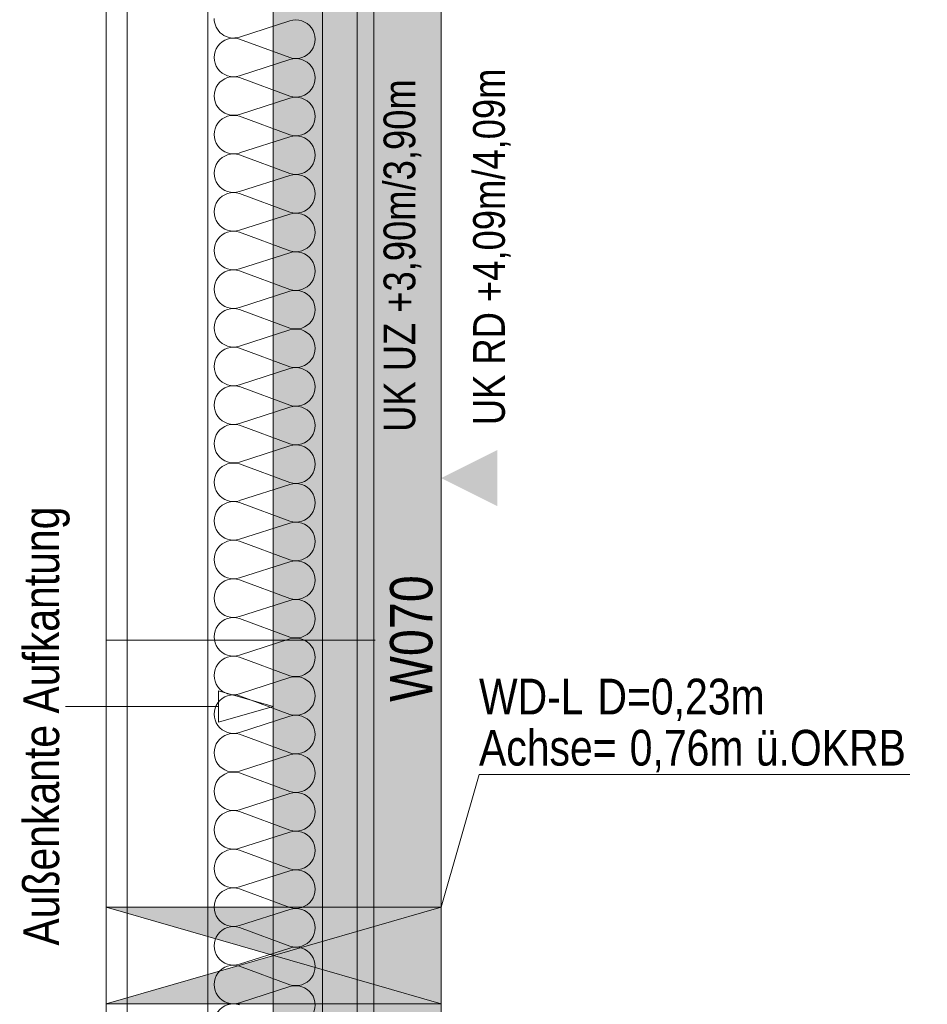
# Model space of a CAD drawing. Extents: x -500 to 300, y 62 to 1162.
# Tile 4 of 90: x -318 to -275, y 250 to 297. Entities that reach past the tile are written whole.
import ezdxf
from ezdxf.lldxf.tags import DXFTag

# ---------------------------------------------------------------- set-up
doc = ezdxf.new("R2010")
doc.units = 0
doc.layers.get('0').update_dxf_attribs({"lineweight": 13})
for name, color, linetype, lineweight, true_color in [('00_Beschriftung UZ', 3, 'Continuous', 35, 0x00ff00), ('30 -33 Aussenwände- 7 Fassade_ Elemente', 7, 'Continuous', 9, 0x00aacc), ('30 -34 Innenwände- 11 Durchbruch', 4, 'Continuous', 9, 0x00ffff), ('30 -35 Decken- 1 Konstruktion-Träger- Stahlbeton', 7, 'Continuous', 13, 0x33aa00), ('70 -72 Beschriftung- 2 Beschriftung Bauteile', 7, 'Continuous', 9, 0x9999ff), ('iwb_Schraffur_Unterzug', 7, 'Continuous', 5, 0xffffcc)]:
    doc.layers.add(name, color=color, linetype=linetype, lineweight=lineweight, true_color=true_color)
doc.layers.add('70 -71 Achsen- 1 Gebäudeachsen', color=7, linetype='STRICHPUNKT2-A06G93K98I', lineweight=18)
doc.layers.add('70 -75 Raumstempel- 3 Wandstempel', color=7, linetype='Continuous', lineweight=50)
doc.styles.get("Standard").update_dxf_attribs({"font": 'ARIALN.TTF'})
tags = doc.linetypes.add('fein_strichliert-A06G93KA8I', pattern=[4, 1, -2, 1]).pattern_tags.tags
tags[8:9] = [DXFTag(74, 4), DXFTag(75, 0), DXFTag(340, '0'), DXFTag(46, 0.0), DXFTag(50, 0.0), DXFTag(44, 0.0), DXFTag(45, 0.0)]
tags[6:7] = [DXFTag(74, 4), DXFTag(75, 0), DXFTag(340, '0'), DXFTag(46, 0.0), DXFTag(50, 0.0), DXFTag(44, 0.0), DXFTag(45, 0.0)]
tags[4:5] = [DXFTag(74, 4), DXFTag(75, 0), DXFTag(340, '0'), DXFTag(46, 0.0), DXFTag(50, 0.0), DXFTag(44, 0.0), DXFTag(45, 0.0)]
tags = doc.linetypes.add('STRICHPUNKT2-A06G93K98I', pattern=[12.7, 6.35, -3.175, 0, -3.175]).pattern_tags.tags
tags[10:11] = [DXFTag(74, 4), DXFTag(75, 0), DXFTag(340, '0'), DXFTag(46, 0.0), DXFTag(50, 0.0), DXFTag(44, 0.0), DXFTag(45, 0.0)]
tags[8:9] = [DXFTag(74, 4), DXFTag(75, 0), DXFTag(340, '0'), DXFTag(46, 0.0), DXFTag(50, 0.0), DXFTag(44, 0.0), DXFTag(45, 0.0)]
tags[6:7] = [DXFTag(74, 4), DXFTag(75, 0), DXFTag(340, '0'), DXFTag(46, 0.0), DXFTag(50, 0.0), DXFTag(44, 0.0), DXFTag(45, 0.0)]
tags[4:5] = [DXFTag(74, 4), DXFTag(75, 0), DXFTag(340, '0'), DXFTag(46, 0.0), DXFTag(50, 0.0), DXFTag(44, 0.0), DXFTag(45, 0.0)]

# ---------------------------------------------------------------- blocks, each defined once
blk = doc.blocks.new('Referenz-A06G93KB8I')
at = {"layer": '00_Beschriftung UZ', "color": 0, "lineweight": -2}
for points in [[(-300.969, 273.747), (-298.299, 275.079), (-300.968, 276.417)], [(-295.628, 273.747), (-298.299, 275.079), (-295.63, 276.417)]]:
    blk.add_solid(points, dxfattribs=at)
at = {"layer": '30 -33 Aussenwände- 7 Fassade_ Elemente', "color": 0, "linetype": 'Continuous', "lineweight": -2, "ltscale": 0.13}
for p, q in [((-309.399, 384.453), (-309.399, 219.453)), ((-314.239, 220.853), (-314.239, 383.053)), ((-303.939, 223.953), (-303.939, 379.953)), ((-301.499, 379.953), (-301.499, 223.953)), ((-313.239, 379.453), (-313.239, 224.453)), ((-309.399, 224.453), (-309.399, 379.453)), ((-307.899, 296.066), (-305.499, 296.838)), ((-305.499, 295.089), (-307.899, 295.976)), ((-307.899, 294.228), (-305.499, 294.999)), ((-305.499, 293.251), (-307.899, 294.138)), ((-307.899, 292.389), (-305.499, 293.161)), ((-305.499, 291.412), (-307.899, 292.299)), ((-307.899, 290.551), (-305.499, 291.322)), ((-305.499, 289.574), (-307.899, 290.461)), ((-307.899, 288.712), (-305.499, 289.484)), ((-305.499, 287.735), (-307.899, 288.622)), ((-307.899, 286.874), (-305.499, 287.645)), ((-305.499, 285.897), (-307.899, 286.784)), ((-307.899, 285.035), (-305.499, 285.807)), ((-305.499, 284.058), (-307.899, 284.945)), ((-307.899, 283.197), (-305.499, 283.968)), ((-305.499, 282.219), (-307.899, 283.107)), ((-307.899, 281.358), (-305.499, 282.129)), ((-305.499, 280.381), (-307.899, 281.268)), ((-307.899, 279.52), (-305.499, 280.291)), ((-305.499, 278.542), (-307.899, 279.43)), ((-307.899, 277.681), (-305.499, 278.452)), ((-305.499, 276.704), (-307.899, 277.591)), ((-307.899, 275.843), (-305.499, 276.614)), ((-305.499, 274.865), (-307.899, 275.753)), ((-307.899, 274.004), (-305.499, 274.775)), ((-305.499, 273.027), (-307.899, 273.914)), ((-307.899, 272.166), (-305.499, 272.937)), ((-305.499, 271.188), (-307.899, 272.076)), ((-307.899, 270.327), (-305.499, 271.098)), ((-305.499, 269.35), (-307.899, 270.237)), ((-307.899, 268.488), (-305.499, 269.26)), ((-305.499, 267.511), (-307.899, 268.398)), ((-307.899, 266.65), (-305.499, 267.421)), ((-305.499, 265.673), (-307.899, 266.56)), ((-307.899, 264.811), (-305.499, 265.583)), ((-305.499, 263.834), (-307.899, 264.721)), ((-307.899, 262.973), (-305.499, 263.744)), ((-305.499, 261.996), (-307.899, 262.883)), ((-307.899, 261.134), (-305.499, 261.906)), ((-305.499, 260.157), (-307.899, 261.044)), ((-307.899, 259.296), (-305.499, 260.067)), ((-305.499, 258.319), (-307.899, 259.206)), ((-307.899, 257.457), (-305.499, 258.229)), ((-305.499, 256.48), (-307.899, 257.367)), ((-307.899, 255.619), (-305.499, 256.39)), ((-305.499, 254.642), (-307.899, 255.529)), ((-307.899, 253.78), (-305.499, 254.552)), ((-305.499, 252.803), (-307.899, 253.69)), ((-307.899, 251.942), (-305.499, 252.713)), ((-305.499, 250.964), (-307.899, 251.852)), ((-307.899, 250.103), (-305.499, 250.874))]:
    blk.add_line(p, q, dxfattribs=at)
for centre, major_axis, end_param in [((-308.18, 296.941), (-0.918, 0.013), 1.896254), ((-305.217, 295.963), (-0.282, -0.874), 3.765224), ((-308.18, 295.102), (0.282, 0.874), 3.764652), ((-305.217, 294.125), (-0.282, -0.874), 3.765224), ((-308.18, 293.264), (0.282, 0.874), 3.764652), ((-305.217, 292.286), (-0.282, -0.874), 3.765224), ((-308.18, 291.425), (0.282, 0.874), 3.764652), ((-305.217, 290.448), (-0.282, -0.874), 3.765224), ((-308.18, 289.587), (0.282, 0.874), 3.764652), ((-305.217, 288.609), (-0.282, -0.874), 3.765224), ((-308.18, 287.748), (0.282, 0.874), 3.764652), ((-305.217, 286.771), (-0.282, -0.874), 3.765224), ((-308.18, 285.909), (0.282, 0.874), 3.764652), ((-305.217, 284.932), (-0.282, -0.874), 3.765224), ((-308.18, 284.071), (0.282, 0.874), 3.764652), ((-305.217, 283.094), (-0.282, -0.874), 3.765224), ((-308.18, 282.232), (0.282, 0.874), 3.764652), ((-305.217, 281.255), (-0.282, -0.874), 3.765224), ((-308.18, 280.394), (0.282, 0.874), 3.764652), ((-305.217, 279.417), (-0.282, -0.874), 3.765224), ((-308.18, 278.555), (0.282, 0.874), 3.764652), ((-305.217, 277.578), (-0.282, -0.874), 3.765224), ((-308.18, 276.717), (0.282, 0.874), 3.764652), ((-305.217, 275.74), (-0.282, -0.874), 3.765224), ((-308.18, 274.878), (0.282, 0.874), 3.764652), ((-305.217, 273.901), (-0.282, -0.874), 3.765224), ((-308.18, 273.04), (0.282, 0.874), 3.764652), ((-305.217, 272.063), (-0.282, -0.874), 3.765224), ((-308.18, 271.201), (0.282, 0.874), 3.764652), ((-305.217, 270.224), (-0.282, -0.874), 3.765224), ((-308.18, 269.363), (0.282, 0.874), 3.764652), ((-305.217, 268.386), (-0.282, -0.874), 3.765224), ((-308.18, 267.524), (0.282, 0.874), 3.764652), ((-305.217, 266.547), (-0.282, -0.874), 3.765224), ((-308.18, 265.686), (0.282, 0.874), 3.764652), ((-305.217, 264.708), (-0.282, -0.874), 3.765224), ((-308.18, 263.847), (0.282, 0.874), 3.764652), ((-305.217, 262.87), (-0.282, -0.874), 3.765224), ((-308.18, 262.009), (0.282, 0.874), 3.764652), ((-305.217, 261.031), (-0.282, -0.874), 3.765224), ((-308.18, 260.17), (0.282, 0.874), 3.764652), ((-305.217, 259.193), (-0.282, -0.874), 3.765224), ((-308.18, 258.332), (0.282, 0.874), 3.764652), ((-305.217, 257.354), (-0.282, -0.874), 3.765224), ((-308.18, 256.493), (0.282, 0.874), 3.764652), ((-305.217, 255.516), (-0.282, -0.874), 3.765224), ((-308.18, 254.654), (0.282, 0.874), 3.764652), ((-305.217, 253.677), (-0.282, -0.874), 3.765224), ((-308.18, 252.816), (0.282, 0.874), 3.764652), ((-305.217, 251.839), (-0.282, -0.874), 3.765224), ((-308.18, 250.977), (0.282, 0.874), 3.764652), ((-305.217, 250), (-0.282, -0.874), 3.765224), ((-308.18, 249.139), (0.282, 0.874), 3.764652)]:
    blk.add_ellipse(centre, major_axis=major_axis, ratio=1, start_param=0, end_param=end_param, dxfattribs=at)
at = {"layer": '30 -34 Innenwände- 11 Durchbruch', "color": 0, "linetype": 'Continuous', "lineweight": -2, "ltscale": 0.13}
for p, q in [((-298.299, 254.653), (-296.498, 260.967)), ((-296.498, 260.967), (-275.992, 260.967)), ((-314.239, 254.653), (-298.299, 254.653)), ((-298.299, 254.653), (-314.239, 250.053)), ((-298.299, 250.053), (-314.239, 254.653)), ((-314.239, 250.053), (-314.239, 254.653)), ((-314.239, 254.653), (-298.299, 250.053)), ((-298.299, 254.653), (-314.239, 250.053)), ((-298.299, 250.053), (-298.299, 254.653)), ((-314.239, 250.053), (-298.299, 250.053))]:
    blk.add_line(p, q, dxfattribs=at)
at = {"layer": '30 -34 Innenwände- 11 Durchbruch', "color": 0, "lineweight": -2}
for points in [[(-306.269, 252.353), (-314.239, 254.653), (-306.269, 254.653)], [(-306.269, 252.353), (-306.269, 254.653), (-298.299, 254.653)], [(-306.269, 250.053), (-314.239, 250.053), (-306.269, 252.353)], [(-306.269, 250.053), (-306.269, 252.353), (-298.299, 250.053)]]:
    blk.add_solid(points, dxfattribs=at)
at = {"layer": '30 -35 Decken- 1 Konstruktion-Träger- Stahlbeton', "color": 0, "linetype": 'fein_strichliert-A06G93KA8I', "lineweight": -2, "ltscale": 0.13}
for p, q in [((-306.299, 380.453), (-306.299, 223.453)), ((-298.299, 380.453), (-298.299, 223.453))]:
    blk.add_line(p, q, dxfattribs=at)
at = {"layer": '70 -71 Achsen- 1 Gebäudeachsen', "color": 0, "linetype": 'STRICHPUNKT2-A06G93K98I', "lineweight": -2, "ltscale": 0.13}
blk.add_line((-302.299, 1084.393), (-302.299, 84.953), dxfattribs=at)
at = {"layer": '70 -72 Beschriftung- 2 Beschriftung Bauteile', "color": 0, "lineweight": -2}
for p, q in [((-308.897, 264.955), (-306.299, 264.205)), ((-308.897, 263.455), (-308.897, 264.955)), ((-306.299, 264.205), (-308.897, 263.455))]:
    blk.add_line(p, q, dxfattribs=at)
at = {"layer": '70 -72 Beschriftung- 2 Beschriftung Bauteile', "color": 0, "linetype": 'Continuous', "lineweight": -2, "ltscale": 0.13}
blk.add_line((-308.897, 264.205), (-316.177, 264.205), dxfattribs=at)
at = {"layer": '70 -75 Raumstempel- 3 Wandstempel', "color": 0, "linetype": 'Continuous', "lineweight": -2, "ltscale": 0.13}
blk.add_line((-301.444, 267.371), (-314.239, 267.371), dxfattribs=at)
at = {"layer": '00_Beschriftung UZ', "color": 0, "linetype": 'ByBlock', "lineweight": -2, "ltscale": 0.13, "char_height": 1.51033, "attachment_point": 1, "rotation": 90}
for s, insert in [('{\\fArial Narrow;UK RD +4,09m/4,09m}', (-296.778, 277.599)), ('{\\fArial Narrow;UK UZ +3,90m/3,90m}', (-301.039, 277.279))]:
    blk.add_mtext(s, dxfattribs=dict(at, insert=insert))
at = {"layer": '30 -34 Innenwände- 11 Durchbruch', "color": 0, "linetype": 'Continuous', "lineweight": -2, "ltscale": 0.13, "char_height": 1.7, "attachment_point": 1}
for s, insert in [('{\\fArial Narrow;WD-L}', (-296.498, 265.531)), ('{\\fArial Narrow;D=0,23m}', (-290.861, 265.531)), ('{\\fArial Narrow;Achse=}', (-296.498, 263.096)), ('{\\fArial Narrow;0,76m}', (-289.327, 263.096)), ('{\\fArial Narrow;ü.OKRB}', (-283.328, 263.096))]:
    blk.add_mtext(s, dxfattribs=dict(at, insert=insert))
at = {"layer": '70 -72 Beschriftung- 2 Beschriftung Bauteile', "color": 0, "linetype": 'Continuous', "lineweight": -2, "ltscale": 0.13, "insert": (-318.179, 252.828), "char_height": 1.7, "attachment_point": 1, "rotation": 90}
blk.add_mtext('{\\fArial Narrow;Außenkante Aufkantung}', dxfattribs=at)
at = {"layer": '70 -75 Raumstempel- 3 Wandstempel', "color": 0, "linetype": 'Continuous', "lineweight": -2, "ltscale": 0.13, "insert": (-300.732, 264.429), "char_height": 2.01377, "attachment_point": 1, "rotation": 90}
blk.add_mtext('{\\fArial Narrow;W070}', dxfattribs=at)
blk = doc.blocks.new('Referenz-A06G93KD8I')
at = {"layer": 'iwb_Schraffur_Unterzug', "linetype": 'Continuous', "ltscale": 0.13}
blk.add_solid([(-306.28, 223.382), (-306.28, 995.453), (-298.28, 223.382), (-298.28, 995.453)], dxfattribs=at)

msp = doc.modelspace()

# ---------------------------------------------------------------- block references
at = {"color": 8, "lineweight": 13, "ltscale": 0.13, "true_color": 0x808080}
msp.add_blockref('Referenz-A06G93KB8I', (0, 0), dxfattribs=at)
at = {"color": 8, "lineweight": 25, "ltscale": 0.25, "true_color": 0x808080}
msp.add_blockref('Referenz-A06G93KD8I', (0, 0), dxfattribs=at)

doc.saveas('drawing.dxf')
